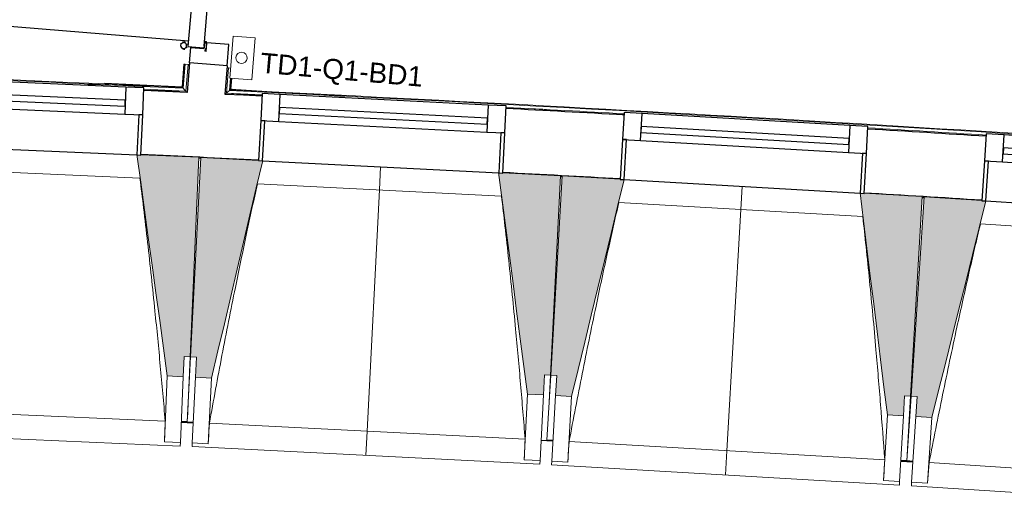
# Model space of a CAD drawing. Header units: millimetres. Extents: x -2845 to 74565, y -36590 to 13748.
# Tile 41 of 53: x 37660 to 40119, y -21546 to -20327. Entities that reach past the tile are written whole.
import ezdxf

# ---------------------------------------------------------------- set-up
doc = ezdxf.new("R2010")
doc.units = ezdxf.units.MM
for name, color, linetype, lineweight in [('A-DETL-GENF', 7, 'Continuous', 18), ('A-DOOR', 7, 'Continuous', 25), ('A-FLOR', 7, 'Continuous', 25), ('A-FLOR-HRAL', 7, 'Continuous', 18), ('A-GENM', 7, 'Continuous', 18), ('A-GLAZ', 7, 'Continuous', 25), ('A-WALL', 7, 'Continuous', 25), ('I-WALL', 7, 'Continuous', 25), ('INSTAL ELECTRIQUE', 7, 'Continuous', 18), ('Q-SPCQ', 7, 'Continuous', 18), ('S-BEAM', 7, 'Continuous', 18)]:
    doc.layers.add(name, color=color, linetype=linetype, lineweight=lineweight)
doc.styles.add('Arial_3', font='arial.ttf', dxfattribs={"height": 50})

# ---------------------------------------------------------------- blocks, each defined once
blk = doc.blocks.new('20_MUR PREFA_01 - MODULE_01 B-3165811-2021_015_1111_DCE_1_50_N0 FINI_CFO_PCN')
at = {"layer": 'A-GENM'}
for p, q in [((0, 722.1), (0, 661.4)), ((0, 661.4), (0, 58.5)), ((0, 0.7), (0, 58.5))]:
    blk.add_line(p, q, dxfattribs=at)
blk = doc.blocks.new('B02_DC_STR_rvt-1-2021_015_1111_DCE_1_50_N0 FINI_CFO_PCN')
at = {"layer": 'S-BEAM', "lineweight": 5, "true_color": 0x787878}
for points in [[(-15100.9, -21217.7), (-15098.7, -21167.7), (-15083.7, -21168.4), (-15061.8, -20670.1), (-15206.6, -20663.7), (-15207.2, -20664.4), (-15216.5, -20664.4), (-15140.8, -21215.9)], [(-15030.2, -21221.2), (-14902.7, -20678.9), (-14912.6, -20678.4), (-14912.6, -20677.7), (-15057.3, -20670.3), (-15082.6, -21168.5), (-15067.6, -21169.2), (-15070.2, -21219.2), (-15067.6, -21219.3)], [(-14201.3, -21263.3), (-14198.8, -21213.4), (-14183.8, -21214.2), (-14158.5, -20716), (-14303.2, -20708.7), (-14303.2, -20709.3), (-14313.1, -20709.3), (-14241.2, -21261.3)], [(-14131.2, -21267.3), (-13999.9, -20725.9), (-14009.8, -20725.3), (-14009.8, -20724.6), (-14154.4, -20716.2), (-14183.2, -21214.2), (-14168.2, -21215.1), (-14171.1, -21265), (-14168.2, -21265.2)], [(-13302.6, -21315.2), (-13299.7, -21265.3), (-13284.7, -21266.1), (-13255.9, -20768.2), (-13400.6, -20759.8), (-13400.6, -20760.5), (-13410.5, -20760.5), (-13342.5, -21312.9), (-13313.3, -21314.6)], [(-13231.5, -21319.7), (-13096.4, -20779.2), (-13106.3, -20778.5), (-13106.3, -20777.8), (-13250.9, -20768.5), (-13283.1, -21266.2), (-13268.2, -21267.2), (-13271.4, -21317.1), (-13268.2, -21317.3)]]:
    blk.add_hatch(color=8, dxfattribs=at).paths.add_polyline_path(points)
at = {"layer": 'A-FLOR'}
for p, q in [((-15090.8, -21330.3), (-15105.8, -21329.7)), ((-15075.9, -21332.2), (-15105.8, -21330.8)), ((-15105.8, -21330.8), (-15075.9, -21332.2)), ((-14207, -21376.3), (-14177.6, -21377.9)), ((-14177.6, -21376.9), (-14192.6, -21376)), ((-13309.1, -21428), (-13278.7, -21429.9)), ((-13294.1, -21428), (-13309, -21427.1)), ((-13278.6, -21429), (-13293.6, -21428))]:
    blk.add_line(p, q, dxfattribs=at)
at = {"layer": 'S-BEAM'}
for p, q in [((-15061.8, -20670.1), (-15206.7, -20663.7)), ((-15083.7, -21168.4), (-15061.8, -20670.1)), ((-15057.3, -20670.3), (-15082.6, -21168.5)), ((-14912.6, -20677.7), (-15057.3, -20670.3)), ((-15209, -20722.2), (-15818.9, -20695.4)), ((-14158.5, -20716), (-14303.2, -20708.6)), ((-14183.8, -21214.2), (-14158.5, -20716)), ((-14154.4, -20716.2), (-14183.2, -21214.2)), ((-14009.8, -20724.6), (-14154.4, -20716.2)), ((-14306, -20767.1), (-14915.7, -20736.1)), ((-13255.9, -20768.2), (-13400.7, -20759.8)), ((-13284.7, -21266.1), (-13255.9, -20768.2)), ((-13250.9, -20768.5), (-13283.1, -21266.2)), ((-13106.3, -20777.9), (-13250.9, -20768.5)), ((-13403.8, -20818.2), (-14013.3, -20783)), ((-12501, -20875.6), (-13110.2, -20836.2)), ((-15100.9, -21217.7), (-15098.7, -21167.7)), ((-15098.7, -21167.7), (-15083.7, -21168.4)), ((-15090.8, -21330.4), (-15082.6, -21168.5)), ((-15083.7, -21168.4), (-15090.5, -21323.3)), ((-15082.6, -21168.5), (-15067.6, -21169.2)), ((-15067.6, -21169.2), (-15070.2, -21219.2)), ((-15140.8, -21215.9), (-15148, -21380)), ((-15140.8, -21215.9), (-15100.9, -21217.7)), ((-15100.9, -21217.7), (-15108.1, -21381.7)), ((-15078.5, -21383.2), (-15070.2, -21219.2)), ((-15070.2, -21219.2), (-15030.2, -21221.2)), ((-14201.3, -21263.3), (-14198.8, -21213.4)), ((-14198.8, -21213.4), (-14183.8, -21214.2)), ((-14192.6, -21376), (-14183.2, -21214.2)), ((-14183.8, -21214.2), (-14188, -21297.3)), ((-14183.2, -21214.2), (-14168.2, -21215.1)), ((-14168.2, -21215.1), (-14171.1, -21265)), ((-15038.6, -21385.2), (-15030.2, -21221.2)), ((-14241.2, -21261.3), (-14249.6, -21425.3)), ((-14241.2, -21261.3), (-14201.3, -21263.3)), ((-14201.3, -21263.3), (-14209.6, -21427.3)), ((-14180.6, -21428.9), (-14171.1, -21265)), ((-14171.1, -21265), (-14131.2, -21267.3)), ((-14140.7, -21431.2), (-14131.2, -21267.3)), ((-13302.6, -21315.2), (-13299.7, -21265.3)), ((-13299.7, -21265.3), (-13284.7, -21266.1)), ((-13284.7, -21266.1), (-13294.1, -21428)), ((-13293.6, -21428), (-13283.1, -21266.2)), ((-13283.1, -21266.2), (-13268.2, -21267.2)), ((-13268.2, -21267.2), (-13271.4, -21317.1)), ((-15934.8, -21293.8), (-15146, -21328.5)), ((-13342.5, -21312.9), (-13352, -21476.8)), ((-13342.5, -21312.9), (-13302.6, -21315.2)), ((-13302.6, -21315.2), (-13312, -21479.1)), ((-13282, -21481), (-13271.4, -21317.1)), ((-13271.4, -21317.1), (-13231.5, -21319.7)), ((-15105.9, -21331.8), (-15091, -21332.4)), ((-15091, -21332.5), (-15090.9, -21331.5)), ((-15091, -21332.5), (-15076, -21333.2)), ((-15035.7, -21333.7), (-14247.2, -21373.8)), ((-13242.1, -21483.6), (-13231.5, -21319.7)), ((-15977.6, -21352.6), (-15108.5, -21390.8)), ((-15148, -21380), (-15148.1, -21379.7)), ((-15108.1, -21381.7), (-15148, -21380)), ((-15108.1, -21381.7), (-15108.5, -21390.8)), ((-15079, -21392.2), (-15078.5, -21383.2)), ((-15079, -21392.2), (-14210.1, -21436.4)), ((-15038.6, -21385.2), (-15078.5, -21383.2)), ((-15038.5, -21384.9), (-15038.6, -21385.2)), ((-14207.1, -21377.4), (-14192.7, -21378.1)), ((-14192.7, -21378.1), (-14192.6, -21377.1)), ((-14192.7, -21378.1), (-14177.7, -21379)), ((-14137.4, -21379.8), (-13349.2, -21425.3)), ((-14249.6, -21425.3), (-14249.6, -21425)), ((-14209.6, -21427.3), (-14249.6, -21425.3)), ((-14209.6, -21427.3), (-14210.1, -21436.4)), ((-14181.1, -21438), (-14180.6, -21428.9)), ((-14181.1, -21438), (-13312.6, -21488.1)), ((-14140.7, -21431.2), (-14180.6, -21428.9)), ((-14140.6, -21431), (-14140.7, -21431.2)), ((-13309.2, -21429.2), (-13294.2, -21430.1)), ((-13294.1, -21429), (-13294.2, -21430.1)), ((-13293.7, -21430.1), (-13293.7, -21429)), ((-13293.7, -21430.1), (-13278.8, -21431.1)), ((-13238.5, -21432.1), (-12450.6, -21483.1)), ((-13352, -21476.8), (-13352, -21476.5)), ((-13312, -21479.1), (-13352, -21476.8)), ((-13312, -21479.1), (-13312.6, -21488.1)), ((-13282.6, -21490), (-13282, -21481)), ((-13282.6, -21490), (-12414.4, -21546.2)), ((-13242.1, -21483.6), (-13282, -21481)), ((-13242, -21483.3), (-13242.1, -21483.6))]:
    blk.add_line(p, q, dxfattribs=at)
at = {"layer": 'S-BEAM', "flags": 128}
for points in [[(-15216.7, -20663.3), (-15207.2, -20732.4), (-15197.7, -20801.5), (-15188.2, -20870.5), (-15178.8, -20939.6), (-15169.3, -21008.7), (-15159.8, -21077.8), (-15150.3, -21146.9), (-15140.8, -21215.9)], [(-15030.2, -21221.2), (-15014.3, -21153.3), (-14998.3, -21085.4), (-14982.3, -21017.6), (-14966.4, -20949.7), (-14950.4, -20881.8), (-14934.4, -20813.9), (-14918.5, -20746.1), (-14902.5, -20678.2)], [(-14313.3, -20708.1), (-14304.3, -20777.3), (-14295.3, -20846.4), (-14286.3, -20915.6), (-14277.3, -20984.7), (-14268.3, -21053.9), (-14259.3, -21123), (-14250.2, -21192.2), (-14241.2, -21261.3)], [(-14131.2, -21267.3), (-14114.7, -21199.5), (-14098.3, -21131.8), (-14081.9, -21064), (-14065.4, -20996.2), (-14049, -20928.5), (-14032.6, -20860.7), (-14016.1, -20792.9), (-13999.7, -20725.2)], [(-13410.7, -20759.2), (-13402.1, -20828.4), (-13393.6, -20897.6), (-13385.1, -20966.8), (-13376.6, -21036), (-13368.1, -21105.3), (-13359.5, -21174.5), (-13351, -21243.7), (-13342.5, -21312.9)], [(-13231.5, -21319.7), (-13214.6, -21252), (-13197.7, -21184.4), (-13180.8, -21116.7), (-13163.9, -21049.1), (-13146.9, -20981.5), (-13130, -20913.8), (-13113.1, -20846.2), (-13096.2, -20778.5)], [(-15148.1, -21379.7), (-15147.6, -21369.5), (-15147.2, -21359.2), (-15146.8, -21349), (-15146.4, -21338.7), (-15146, -21328.5)], [(-15035.7, -21333.7), (-15036.3, -21343.9), (-15036.8, -21354.2), (-15037.4, -21364.4), (-15038, -21374.7), (-15038.5, -21384.9)], [(-14249.6, -21425), (-14249.1, -21414.8), (-14248.6, -21404.5), (-14248.2, -21394.3), (-14247.7, -21384), (-14247.2, -21373.8)], [(-14137.4, -21379.8), (-14138.1, -21390), (-14138.7, -21400.2), (-14139.3, -21410.5), (-14140, -21420.7), (-14140.6, -21431)], [(-13352, -21476.5), (-13351.4, -21466.3), (-13350.9, -21456), (-13350.3, -21445.8), (-13349.8, -21435.5), (-13349.2, -21425.3)], [(-13238.5, -21432.1), (-13239.2, -21442.3), (-13239.9, -21452.6), (-13240.6, -21462.8), (-13241.3, -21473.1), (-13242, -21483.3)]]:
    blk.add_lwpolyline(points, dxfattribs=at)
at = {"layer": 'S-BEAM'}
for points, knots in [([(-15146, -21328.5), (-15149.9, -21282.7), (-15156, -21214), (-15164.7, -21122.5), (-15172.1, -21048.1), (-15180.4, -20968.1), (-15189.9, -20882.3), (-15199.4, -20800.3), (-15206, -20746.9), (-15209.1, -20722.2)], [0, 0, 0, 0, 0.2222222, 0.3333333, 0.4444444, 0.5833333, 0.7222222, 0.8611111, 0.9816328, 0.9816328, 0.9816328, 0.9816328]), ([(-14915.6, -20736.1), (-14924.8, -20777.3), (-14938.7, -20841.1), (-14956.9, -20927.5), (-14972, -21000.7), (-14987.8, -21079.6), (-15009.7, -21192.5), (-15025.5, -21277.2), (-15035.7, -21333.7)], [0.0183454, 0.0183454, 0.0183454, 0.0183454, 0.2222222, 0.3333333, 0.4444444, 0.5833333, 0.7222222, 1, 1, 1, 1]), ([(-14247.2, -21373.8), (-14250.8, -21327.9), (-14256.4, -21259.3), (-14264.5, -21167.7), (-14271.3, -21093.3), (-14279.1, -21013.2), (-14288, -20927.3), (-14297, -20845.3), (-14303.2, -20791.9), (-14306.1, -20767.1)], [0, 0, 0, 0, 0.2222222, 0.3333333, 0.4444444, 0.5833333, 0.7222222, 0.8611111, 0.9816328, 0.9816328, 0.9816328, 0.9816328]), ([(-14013.2, -20783), (-14022.7, -20824.1), (-14037, -20887.8), (-14055.8, -20974.1), (-14071.4, -21047.2), (-14087.7, -21126), (-14110.4, -21238.7), (-14126.8, -21323.3), (-14137.4, -21379.8)], [0.0183454, 0.0183454, 0.0183454, 0.0183454, 0.2222222, 0.3333333, 0.4444444, 0.5833333, 0.7222222, 1, 1, 1, 1]), ([(-13349.2, -21425.3), (-13352.5, -21379.5), (-13357.6, -21310.7), (-13365.1, -21219.1), (-13371.4, -21144.6), (-13378.6, -21064.5), (-13386.9, -20978.6), (-13395.3, -20896.5), (-13401.2, -20843), (-13403.9, -20818.2)], [0, 0, 0, 0, 0.2222222, 0.3333333, 0.4444444, 0.5833333, 0.7222222, 0.8611111, 0.9816328, 0.9816328, 0.9816328, 0.9816328]), ([(-13110.1, -20836.2), (-13119.9, -20877.3), (-13134.7, -20940.9), (-13154.1, -21027), (-13170.2, -21100), (-13187, -21178.7), (-13210.5, -21291.3), (-13227.5, -21375.7), (-13238.5, -21432.1)], [0.0183454, 0.0183454, 0.0183454, 0.0183454, 0.2222222, 0.3333333, 0.4444444, 0.5833333, 0.7222222, 1, 1, 1, 1])]:
    blk.add_open_spline(points, degree=3, knots=knots, dxfattribs=at)
at = {"layer": 'S-BEAM', "color": 5, "lineweight": 25, "true_color": 0x0000ff}
for p, rotation in [((-14607.9, -20693.2), 177.089890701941), ((-13705.2, -20742.2), 176.6926216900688)]:
    blk.add_blockref('20_MUR PREFA_01 - MODULE_01 B-3165811-2021_015_1111_DCE_1_50_N0 FINI_CFO_PCN', p, dxfattribs=dict(at, rotation=rotation))
blk = doc.blocks.new('PRT_SIMPLE_HUI_58x68x48 - PRT_BOIS_1V_EI30_930x2040x40-552262-2021_015_1111_DCE_1_50_N0 FINI_CFO_PCN')
at = {"layer": 'A-DETL-GENF', "lineweight": 25}
h = blk.add_hatch(color=256, dxfattribs=at)
h.paths.add_polyline_path([(-483.8, -9.7), (-489.6, -8), (-508.5, -8), (-508.5, -11.5), (-502, -11.5), (-502.1, -10.3), (-505.2, -10.3), (-505.2, -9.3), (-488.4, -9.4), (-485.1, -10.6)])
h.paths.add_polyline_path([(-483.8, -9.7), (-485.1, -11.7), (-496.1, -13.2), (-500.5, -13.6), (-500.5, -14.5), (-495.9, -14.5), (-483.8, -12.8), (-483.8, -10.5)])
h = blk.add_hatch(color=256, dxfattribs=at)
h.paths.add_polyline_path([(413.8, -9.7), (413.8, -12.8), (426.2, -14.5), (430.5, -14.1), (430.4, -13.2), (425.9, -13.2), (415.1, -11.7), (414.4, -10.7)])
h.paths.add_polyline_path([(438.5, -8), (418.5, -8), (413.8, -9.7), (415.1, -10.6), (418.7, -9.3), (435.2, -9.3), (435.2, -10.3), (432, -10.5), (432, -11.5), (438.5, -11.5), (438.5, -9)])
at = {"layer": 'A-DETL-GENF'}
for p, q in [((-488.5, -8), (-508.5, -8)), ((-508.5, -8), (-508.5, -11.5)), ((-508.5, -11.5), (-502, -11.5)), ((-505.2, -10.3), (-505.2, -9.3)), ((-505.2, -9.3), (-488.7, -9.3)), ((-502, -10.3), (-505.2, -10.3)), ((-502, -11.5), (-502, -10.3)), ((-496.1, -13.2), (-500.5, -13.2)), ((-500.5, -13.2), (-500.5, -14.5)), ((-500.5, -14.5), (-496, -14.5)), ((-485.1, -11.7), (-496.1, -13.2)), ((-496, -14.5), (-483.8, -12.8)), ((-488.7, -9.3), (-485.1, -10.6)), ((-483.8, -9.7), (-488.5, -8)), ((-485.1, -10.6), (-485.1, -11.7)), ((-483.8, -12.8), (-483.8, -9.7)), ((418.5, -8), (413.8, -9.7)), ((413.8, -9.7), (413.8, -12.8)), ((413.8, -12.8), (426, -14.5)), ((415.1, -10.6), (418.7, -9.3)), ((415.1, -11.7), (415.1, -10.6)), ((426.1, -13.2), (415.1, -11.7)), ((438.5, -8), (418.5, -8)), ((418.7, -9.3), (435.2, -9.3)), ((426, -14.5), (430.5, -14.5)), ((430.5, -13.2), (426.1, -13.2)), ((430.5, -14.5), (430.5, -13.2)), ((435.2, -10.3), (432, -10.3)), ((432, -10.3), (432, -11.5)), ((432, -11.5), (438.5, -11.5)), ((435.2, -9.3), (435.2, -10.3)), ((438.5, -11.5), (438.5, -8))]:
    blk.add_line(p, q, dxfattribs=at)
at = {"layer": 'A-DOOR'}
for p, q in [((-427.1, 55), (-450.6, 55)), ((-450.6, 55), (-450.6, 54.5)), ((-450.6, 54.5), (-450.6, 50.4)), ((-427.1, 54.5), (-450.6, 54.5)), ((-450.6, 50.4), (-450.6, 43.3)), ((-427.1, 50.4), (-450.6, 50.4)), ((-319.6, 55), (-427.1, 55)), ((-427.1, 55), (-427.1, 54.5)), ((-427.1, 54.5), (-427.1, 55)), ((-427.1, 54.5), (-427.1, 50.4)), ((-319.6, 54.5), (-427.1, 54.5)), ((-427.1, 50.4), (-427.1, 54.5)), ((-427.1, 50.4), (-427.1, 43.3)), ((-319.6, 50.4), (-427.1, 50.4)), ((-427.1, 43.3), (-427.1, 50.4)), ((-319.6, 54.5), (-319.6, 55)), ((-319.6, 50.4), (-319.6, 54.5)), ((-319.6, 43.3), (-319.6, 50.4)), ((-450.6, 34), (-450.6, 43.3)), ((-450.6, 25.6), (-450.6, 34)), ((-427.1, 34), (-450.6, 34)), ((-450.6, 15.2), (-450.6, 25.6)), ((-427.1, 25.6), (-450.6, 25.6)), ((-427.1, 34), (-427.1, 43.3)), ((-427.1, 43.3), (-427.1, 34)), ((-427.1, 32.8), (-427.1, 34)), ((-319.6, 34), (-427.1, 34)), ((-427.1, 34), (-427.1, 25.6)), ((-427.1, 32.8), (-319.6, 32.8)), ((-427.1, 25.6), (-427.1, 15.2)), ((-319.6, 43.3), (-319.6, 34)), ((-319.6, 34), (-319.6, 32.8)), ((-450.6, 4.4), (-450.6, 15.2)), ((-427.1, 15.2), (-450.6, 15.2)), ((-450.6, -4), (-450.6, 4.4)), ((-450.6, 4.4), (-427.1, 4.4)), ((-427.1, 15.2), (-427.1, 4.4)), ((-427.1, 4.4), (-427.1, -4)), ((-499.5, -14.5), (-499.5, -54.5)), ((426, -14.5), (-496, -14.5)), ((-465.6, -5.5), (-465.6, -14.5)), ((-413.4, -5.5), (-465.6, -5.5)), ((-450.6, -4), (-450.6, -5)), ((-450.6, -5), (-427.1, -5)), ((-427.1, -5), (-427.1, -4)), ((-413.4, -14.5), (-413.4, -5.5)), ((430.5, -54.5), (430.5, -14.5)), ((-499.5, -54.5), (430.5, -54.5)), ((-465.6, -54.5), (-465.6, -63.5)), ((-465.6, -63.5), (-413.4, -63.5)), ((-427.1, -64), (-450.6, -64)), ((-450.6, -64), (-450.6, -65)), ((-450.6, -73.4), (-450.6, -65)), ((-450.6, -84.2), (-450.6, -73.4)), ((-427.1, -73.4), (-450.6, -73.4)), ((-427.1, -65), (-427.1, -64)), ((-427.1, -65), (-427.1, -73.4)), ((-427.1, -73.4), (-427.1, -84.2)), ((-413.4, -63.5), (-413.4, -54.5)), ((417, -54.5), (417, -977.5)), ((-450.6, -94.6), (-450.6, -84.2)), ((-450.6, -84.2), (-427.1, -84.2)), ((-450.6, -103), (-450.6, -94.6)), ((-450.6, -94.6), (-427.1, -94.6)), ((-427.1, -84.2), (-427.1, -94.6)), ((-427.1, -94.6), (-427.1, -103)), ((-450.6, -112.3), (-450.6, -103)), ((-450.6, -103), (-427.1, -103)), ((-450.6, -112.3), (-450.6, -119.4)), ((-450.6, -119.4), (-450.6, -123.5)), ((-450.6, -119.4), (-427.1, -119.4)), ((-427.1, -103), (-427.1, -101.8)), ((-319.6, -101.8), (-427.1, -101.8)), ((-427.1, -112.3), (-427.1, -103)), ((-427.1, -103), (-319.6, -103)), ((-427.1, -103), (-427.1, -112.3)), ((-427.1, -112.3), (-427.1, -119.4)), ((-427.1, -119.4), (-427.1, -112.3)), ((-427.1, -119.4), (-427.1, -123.5)), ((-427.1, -119.4), (-319.6, -119.4)), ((-427.1, -123.5), (-427.1, -119.4)), ((-319.6, -101.8), (-319.6, -103)), ((-319.6, -103), (-319.6, -112.3)), ((-319.6, -119.4), (-319.6, -112.3)), ((-319.6, -123.5), (-319.6, -119.4)), ((-450.6, -123.5), (-450.6, -124)), ((-450.6, -123.5), (-427.1, -123.5)), ((-450.6, -124), (-427.1, -124)), ((-427.1, -123.5), (-427.1, -124)), ((-427.1, -123.5), (-319.6, -123.5)), ((-427.1, -124), (-427.1, -123.5)), ((-427.1, -124), (-319.6, -124)), ((-319.6, -124), (-319.6, -123.5))]:
    blk.add_line(p, q, dxfattribs=at)
for radius, start, end in [(9.12, 155.8208, 180), (9.12, 180, 204.1792), (7.5, 360, 180), (7.5, 180, 360), (7.5, 180, 240), (7.5, 135, 165), (9.12, 111.9887, 120), (9.12, 240, 248.0113), (7.5, 60, 120), (7.5, 273.2309, 0), (9.12, 60, 68.0113), (7.5, 0, 30), (9.12, 0, 24.1792)]:
    blk.add_arc((429, -65.5), radius, start, end, dxfattribs=at)
at = {"layer": 'Q-SPCQ'}
for p, q in [((430.5, -40.5), (430.5, -54.5)), ((430.5, -54.5), (403.5, -54.5))]:
    blk.add_line(p, q, dxfattribs=at)
blk = doc.blocks.new('XXX_VIDE FENETRE - 590-389517-2021_015_1111_DCE_1_50_N0 FINI_CFO_PCN')
at = {"layer": 'A-GLAZ'}
for p, q in [((-305.1, 0), (-305.1, -100)), ((-295.1, 0), (-305.1, 0)), ((295.1, 0), (-295.1, 0)), ((-295.1, -100), (-295.1, 0)), ((305.1, 0), (295.1, 0)), ((295.1, 0), (295.1, -100)), ((305.1, -100), (305.1, 0)), ((-305.1, -100), (-295.1, -100)), ((-260.1, -100), (-305.1, -100)), ((-305.1, -100), (-305.1, -167.5)), ((-260.1, -167.5), (-260.1, -100)), ((260.1, -100), (-260.1, -100)), ((260.1, -100), (260.1, -167.5)), ((305.1, -100), (260.1, -100)), ((295.1, -100), (305.1, -100)), ((305.1, -167.5), (305.1, -100)), ((-305.1, -167.5), (-260.1, -167.5)), ((-260.1, -167.5), (260.1, -167.5)), ((260.1, -167.5), (305.1, -167.5))]:
    blk.add_line(p, q, dxfattribs=at)
at = {"layer": 'A-GLAZ', "color": 173, "true_color": 0x5c63b1}
for p, q in [((260.1, -120), (-260.1, -120)), ((-260.1, -120), (-260.1, -135)), ((260.1, -135), (260.1, -120)), ((-260.1, -135), (260.1, -135))]:
    blk.add_line(p, q, dxfattribs=at)
blk = doc.blocks.new('Garde-corps - Garde-corps-505471-2021_015_1111_DCE_1_50_N0 FINI_CFO_PCN')
at = {"layer": 'A-FLOR-HRAL'}
for p, q in [((-15099.2, -20437.6), (-15103.9, -20494.4)), ((-15097.6, -20437.8), (-15102.4, -20496.1)), ((-15095.8, -20437.9), (-15100.8, -20497.9)), ((-15097.6, -20437.8), (-15099.2, -20437.6)), ((-15097.6, -20437.8), (-15095.8, -20437.9)), ((-15095.8, -20437.9), (-15088.7, -20438.5)), ((-15088.7, -20438.5), (-15094.3, -20505.3)), ((-15085.8, -20438.8), (-15088.7, -20438.5)), ((-15103.9, -20494.4), (-15340.2, -20488)), ((-15103.9, -20494.4), (-15297.2, -20485.4)), ((-15094.3, -20505.3), (-15199.5, -20502.5)), ((-15094.3, -20505.3), (-15199.4, -20500.4))]:
    blk.add_line(p, q, dxfattribs=at)
at = {"layer": 'A-FLOR-HRAL', "flags": 128}
blk.add_lwpolyline([(-15100.8, -20497.9), (-15097.6, -20501.6), (-15094.3, -20505.3)], dxfattribs=at)
at = {"layer": 'A-FLOR-HRAL'}
for radius, start, end in [(130446.8, 87.310169, 88.471979), (130448.6, 87.310907, 88.301428)]:
    blk.add_arc((-21222.6, -150801), radius, start, end, dxfattribs=at)
for points, knots in [([(-15103.9, -20494.4), (-15103.9, -20494.4), (-15103.9, -20494.4), (-15103.8, -20494.5), (-15103.7, -20494.6), (-15103.6, -20494.7), (-15103.5, -20494.8), (-15103.3, -20495), (-15103.2, -20495.2), (-15103, -20495.4), (-15102.8, -20495.6), (-15102.6, -20495.8), (-15102.5, -20496), (-15102.4, -20496.1)], [0.075, 0.075, 0.075, 0.075, 0.15, 0.2125, 0.275, 0.35, 0.425, 0.5, 0.6, 0.7, 0.775, 0.85, 1, 1, 1, 1]), ([(-15094.3, -20505.3), (-15094.3, -20505.3), (-15094.3, -20505.4), (-15094.2, -20505.4), (-15094.2, -20505.5), (-15094.1, -20505.6), (-15094, -20505.7), (-15093.9, -20505.8), (-15093.8, -20505.9), (-15093.7, -20506), (-15093.6, -20506.1), (-15093.5, -20506.2), (-15093.4, -20506.3), (-15093.3, -20506.4), (-15093.2, -20506.6), (-15093.1, -20506.7), (-15093, -20506.8), (-15092.8, -20507), (-15092.5, -20507.4), (-15092.1, -20507.9), (-15091.7, -20508.3), (-15091.5, -20508.5)], [0, 0, 0, 0, 0.071429, 0.107143, 0.142857, 0.214286, 0.25, 0.285714, 0.321429, 0.357143, 0.392857, 0.428571, 0.464286, 0.5, 0.535714, 0.571429, 0.607143, 0.642857, 0.714286, 0.857143, 1, 1, 1, 1])]:
    blk.add_open_spline(points, degree=3, knots=knots, dxfattribs=at)
blk = doc.blocks.new('Garde-corps - Garde-corps-508221-2021_015_1111_DCE_1_50_N0 FINI_CFO_PCN')
at = {"layer": 'A-FLOR-HRAL'}
for p, q in [((-14993.3, -20510.1), (-14988.1, -20446.9)), ((-14988.1, -20446.9), (-14991.1, -20446.6)), ((-14988.1, -20446.9), (-14982.6, -20447.3)), ((-14985.6, -20503.4), (-14983.1, -20472.4)), ((-14983.7, -20501.7), (-14981.3, -20472.6)), ((-14982, -20500.1), (-14979.7, -20472.7)), ((-14698.2, -20518.6), (-14982, -20500.1)), ((-14978.7, -20500.3), (-14982, -20500.2)), ((-14904.4, -20515.9), (-14993.3, -20510.1)), ((-14904.3, -20514.4), (-14993.3, -20510.1)), ((-14163.2, -20553.4), (-14224.3, -20549.4)), ((-14000.5, -20564.4), (-14005.1, -20564.1))]:
    blk.add_line(p, q, dxfattribs=at)
at = {"layer": 'A-FLOR-HRAL', "flags": 128}
for points in [[(-14985.6, -20503.4), (-14989.5, -20506.7), (-14993.3, -20510.1)], [(-14982, -20500.2), (-14982.1, -20500.2), (-14982.2, -20500.4), (-14982.4, -20500.5), (-14982.6, -20500.7), (-14982.9, -20500.9), (-14983.1, -20501.1), (-14983.3, -20501.3), (-14983.5, -20501.5), (-14983.7, -20501.7)], [(-14993.3, -20510.1), (-14993.5, -20510.2), (-14993.8, -20510.5), (-14994.2, -20510.9), (-14994.8, -20511.4), (-14995.4, -20511.9), (-14996, -20512.4), (-14996.6, -20513)]]:
    blk.add_lwpolyline(points, dxfattribs=at)
at = {"layer": 'A-FLOR-HRAL'}
for radius, start, end in [(130446.8, 85.301593, 87.259515), (130448.6, 85.791063, 87.258723), (130439.7, 86.825999, 86.955563), (130439.7, 86.427964, 86.557968)]:
    blk.add_arc((-21222.6, -150801), radius, start, end, dxfattribs=at)
blk = doc.blocks.new('B02_ARC_rvt-1-2021_015_1111_DCE_1_50_N0 FINI_CFO_PCN')
at = {"layer": 'A-FLOR'}
for p, q in [((-15046.8, -20383.8), (-15048.1, -20383.7)), ((-15043.5, -20384.1), (-15045.5, -20383.9)), ((-15085.4, -20434.1), (-15082.2, -20395.9)), ((-15082.2, -20395.9), (-15049.3, -20398.6)), ((-15049.3, -20398.6), (-15049.2, -20397.1)), ((-14987, -20388.8), (-15042.1, -20384.2)), ((-14991.4, -20441.9), (-14987, -20388.8)), ((-15061.9, -20671.8), (-15057.4, -20672)), ((-14158.6, -20718.1), (-14154.5, -20718.3)), ((-13256.1, -20770.3), (-13251, -20770.6))]:
    blk.add_line(p, q, dxfattribs=at)
at = {"layer": 'A-WALL'}
for p, q in [((-15085.4, -20434.1), (-15091.5, -20508.5)), ((-14990.7, -20442), (-15085.4, -20434.1)), ((-14996.6, -20513), (-14990.7, -20442))]:
    blk.add_line(p, q, dxfattribs=at)
at = {"layer": 'I-WALL', "flags": 128}
for points in [[(-15091.5, -20508.5), (-15145.5, -20505.9), (-15199.5, -20503.4)], [(-14904.4, -20517.4), (-14950.5, -20515.2), (-14996.6, -20513)]]:
    blk.add_lwpolyline(points, dxfattribs=at)
at = {"layer": 'I-WALL'}
for radius, start, end in [(130436.7, 86.826002, 86.955561), (130436.7, 86.427967, 86.557965), (130276.7, 87.223762, 87.353211), (130276.7, 86.826166, 86.955396), (130276.7, 86.42813, 86.557799)]:
    blk.add_arc((-21222.6, -150801), radius, start, end, dxfattribs=at)
at = {"layer": 'A-DOOR', "lineweight": 18, "rotation": 265.2586130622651}
blk.add_blockref('PRT_SIMPLE_HUI_58x68x48 - PRT_BOIS_1V_EI30_930x2040x40-552262-2021_015_1111_DCE_1_50_N0 FINI_CFO_PCN', (-14999.2, -19969.3), dxfattribs=at)
at = {"layer": 'A-FLOR-HRAL', "lineweight": 18}
for name in ['Garde-corps - Garde-corps-505471-2021_015_1111_DCE_1_50_N0 FINI_CFO_PCN', 'Garde-corps - Garde-corps-508221-2021_015_1111_DCE_1_50_N0 FINI_CFO_PCN']:
    blk.add_blockref(name, (0, 0), dxfattribs=at)
at = {"layer": 'A-GLAZ', "lineweight": 18}
for p, rotation in [((-15511.4, -20651), 177.4871597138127), ((-14607.9, -20693.8), 177.0898907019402), ((-13705.2, -20742.9), 176.6926216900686), ((-12801.9, -20798.2), 176.2953526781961)]:
    blk.add_blockref('XXX_VIDE FENETRE - 590-389517-2021_015_1111_DCE_1_50_N0 FINI_CFO_PCN', p, dxfattribs=dict(at, rotation=rotation))
blk = doc.blocks.new('602_BOITE DE DERIVATION - 105X105X50 GENERIQUE-7162854-2021_015_1111_DCE_1_50_N0 FINI_CFO_PCN')
at = {"layer": 'INSTAL ELECTRIQUE'}
for p, q in [((-14984.7, -20472.3), (-14976, -20367.6)), ((-14976, -20367.6), (-14921.2, -20372.2)), ((-14921.2, -20372.2), (-14929.9, -20476.8)), ((-14929.9, -20476.8), (-14984.7, -20472.3))]:
    blk.add_line(p, q, dxfattribs=at)
for start, end in [(85.2586, 265.2586), (265.2586, 85.2586)]:
    blk.add_arc((-14955.4, -20422), 14, start, end, dxfattribs=at)
blk = doc.blocks.new('B02_ELE_rvt-1-2021_015_1111_DCE_1_50_N0 FINI_CFO_PCN')
at = {"layer": 'INSTAL ELECTRIQUE', "color": 253, "lineweight": 18, "true_color": 0xaaaaaa}
blk.add_blockref('602_BOITE DE DERIVATION - 105X105X50 GENERIQUE-7162854-2021_015_1111_DCE_1_50_N0 FINI_CFO_PCN', (0, 0), dxfattribs=at)
at = {"layer": 'INSTAL ELECTRIQUE', "lineweight": 9, "insert": (-14906, -20408.8), "char_height": 50, "width": 489.029, "attachment_point": 1, "rotation": 355, "style": 'Arial_3'}
blk.add_mtext('TD1-Q1-BD1', dxfattribs=at)

msp = doc.modelspace()

# ---------------------------------------------------------------- block references
at = {"lineweight": 5}
for name in ['B02_DC_STR_rvt-1-2021_015_1111_DCE_1_50_N0 FINI_CFO_PCN', 'B02_ARC_rvt-1-2021_015_1111_DCE_1_50_N0 FINI_CFO_PCN', 'B02_ELE_rvt-1-2021_015_1111_DCE_1_50_N0 FINI_CFO_PCN']:
    msp.add_blockref(name, (53169.3, 0), dxfattribs=at)

doc.saveas('drawing.dxf')
